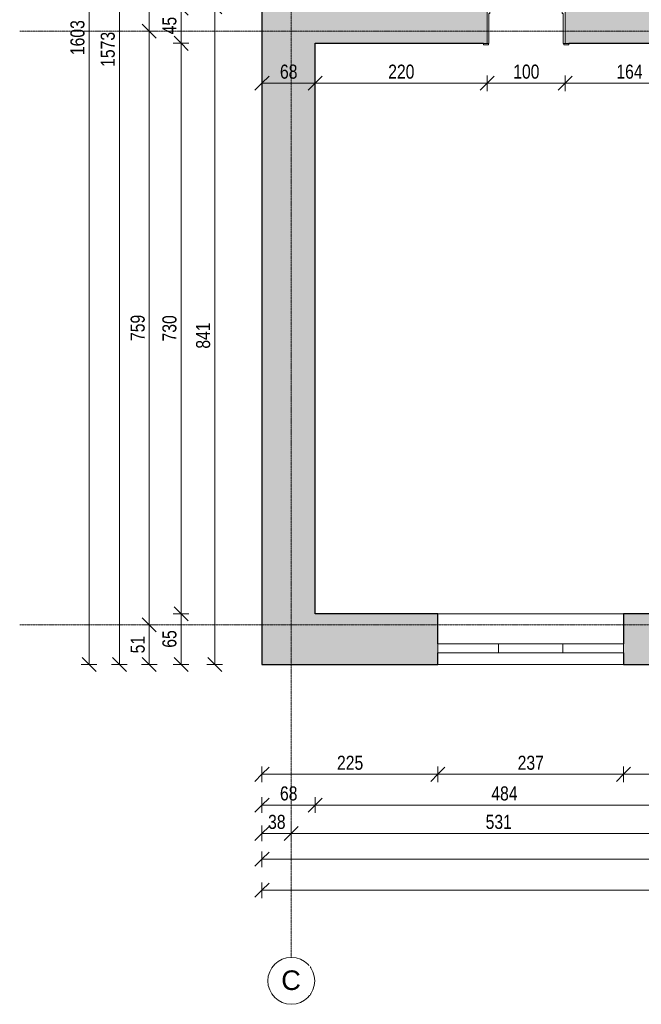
# Model space of a CAD drawing. Header units: centimetres. Extents: x 14811 to 18313, y -10850 to -8539.
# Tile 1 of 13: x 14811 to 15606, y -10850 to -9591. Entities that reach past the tile are written whole.
import ezdxf

# ---------------------------------------------------------------- set-up
doc = ezdxf.new("R2010")
doc.units = ezdxf.units.CM
doc.linetypes.add('Linia siatki', pattern=[0.9925, 0.47, -0.2175, 0.0875, -0.2175])
for name, color, linetype, lineweight in [('A-ANNO-DIMS', 211, 'Continuous', 9), ('A-ANNO-DIMS-100', 211, 'Continuous', 9), ('A-DOOR', 31, 'Continuous', 9), ('A-DOOR-FRAM', 31, 'Continuous', 18), ('A-GLAZ', 151, 'Continuous', 9), ('A-WALL', 113, 'Continuous', 9), ('A-WALL-PATT', 111, 'Continuous', 25), ('S-GRID', 1, 'Continuous', 9), ('S-GRID-IDEN', 1, 'Continuous', 9)]:
    doc.layers.add(name, color=color, linetype=linetype, lineweight=lineweight)
doc.styles.add('Arial', font='arial.ttf', dxfattribs={"height": 25})
doc.styles.add('Arial_2', font='arial.ttf', dxfattribs={"width": 0.8, "height": 18})
doc.dimstyles.new('Przekątna_-_1_8_mm_Arial', dxfattribs={"dimscale": 30.48, "dimtxt": 18.364669, "dimasz": 0.590551, "dimexe": 0.328084, "dimexo": 0.0625, "dimgap": 0.016404, "dimtad": 1, "dimdec": 0, "dimdsep": 46, "dimtxsty": 'Arial_2', "dimblk1": 'OBLIQUE', "dimblk2": 'OBLIQUE', "dimsah": 1, "dimcen": 0.09, "dimazin": 0, "dimtfac": 1, "dimtdec": 4, "dimtix": 1, "dimtmove": 0, "dimatfit": 3, "dimfxl": 0.328084, "dimfxlon": 1, "dimtvp": 1, "dimtolj": 1, "dimtzin": 0, "dimarcsym": 2})

# ---------------------------------------------------------------- blocks, each defined once
blk = doc.blocks.new('wewnetrzne dwupanelowe - 900 x 2100mm-456959-4_Poziom piętra inwentaryzacja')
at = {"layer": 'A-DOOR'}
for p, q in [((-54.635, 24.8175), (-48.135, 24.8175)), ((-54.635, 22.8175), (-54.635, 24.8175)), ((-48.135, 22.8175), (-54.635, 22.8175)), ((-48.135, 24.8175), (-48.135, 22.8175)), ((48.135, 24.8175), (54.635, 24.8175)), ((48.135, 22.8175), (48.135, 24.8175)), ((54.635, 22.8175), (48.135, 22.8175)), ((54.635, 24.8175), (54.635, 22.8175)), ((-54.635, -22.1825), (-48.135, -22.1825)), ((-54.635, -24.1825), (-54.635, -22.1825)), ((-48.135, -24.1825), (-54.635, -24.1825)), ((-48.135, -22.1825), (-48.135, -24.1825)), ((48.135, -22.1825), (54.635, -22.1825)), ((48.135, -24.1825), (48.135, -22.1825)), ((54.635, -24.1825), (48.135, -24.1825)), ((54.635, -22.1825), (54.635, -24.1825))]:
    blk.add_line(p, q, dxfattribs=at)
at = {"layer": 'A-DOOR', "lineweight": 18}
for p, q in [((44, -22.1825), (47.5, -22.1825)), ((44, -117.1825), (44, -22.1825)), ((47.5, -22.1825), (47.5, -117.1825)), ((47.5, -117.1825), (44, -117.1825))]:
    blk.add_line(p, q, dxfattribs=at)
at = {"layer": 'A-DOOR'}
blk.add_arc((47.5, -22.1825), 95, 180, 270, dxfattribs=at)
at = {"layer": 'A-DOOR-FRAM'}
for p, q in [((-50, 22.8175), (-47.5, 22.8175)), ((-50, -22.1825), (-50, 22.8175)), ((-47.5, 22.8175), (-47.5, -15.19)), ((47.5, 22.8175), (50, 22.8175)), ((47.5, -15.19), (47.5, 22.8175)), ((50, 22.8175), (50, -22.1825)), ((-47.5, -22.1825), (-50, -22.1825)), ((-47.5, -15.19), (-46.23, -15.19)), ((-47.5, -18.6825), (-47.5, -22.1825)), ((-46.23, -18.6825), (-47.5, -18.6825)), ((-46.23, -15.19), (-46.23, -18.6825)), ((46.23, -15.19), (47.5, -15.19)), ((46.23, -18.6825), (46.23, -15.19)), ((47.5, -18.6825), (46.23, -18.6825)), ((47.5, -22.1825), (47.5, -18.6825)), ((50, -22.1825), (47.5, -22.1825))]:
    blk.add_line(p, q, dxfattribs=at)
blk = doc.blocks.new('Aluminum_2 szybowe - 160x140-603551-4_Poziom piętra inwentaryzacja')
at = {"layer": 'A-GLAZ'}
for p, q in [((-137.2, 20.2), (22.8, 20.2)), ((-137.2, 8.7), (-137.2, 20.2)), ((22.8, 20.2), (22.8, 8.7)), ((22.8, 8.7), (-137.2, 8.7))]:
    blk.add_line(p, q, dxfattribs=at)
blk = doc.blocks.new('Siatka - M_Symbol siatki - okrąg-11506-4_Poziom piętra inwentaryzacja')
at = {"layer": 'S-GRID-IDEN'}
blk.add_circle((0, 0), 0.3, dxfattribs=at)
blk = doc.blocks.new('DIMBLOCK43-4_Poziom piętra inwentaryzacja')
at = {"layer": 'A-ANNO-DIMS-100'}
for p, q in [((15120.6, -10556.1), (15120.6, -10546.1)), ((15120.6, -10556.1), (15129.6, -10547.1)), ((15345.6, -10556.1), (15345.6, -10546.1)), ((15345.6, -10556.1), (15354.6, -10547.1)), ((15120.6, -10556.1), (15111.6, -10565.1)), ((15120.6, -10556.1), (15345.6, -10556.1)), ((15120.6, -10556.1), (15120.6, -10566.1)), ((15345.6, -10556.1), (15336.6, -10565.1)), ((15345.6, -10556.1), (15345.6, -10566.1))]:
    blk.add_line(p, q, dxfattribs=at)
at = {"layer": 'A-ANNO-DIMS-100', "color": 0, "insert": (15216.6, -10532.3), "char_height": 18, "width": 39.668, "attachment_point": 1, "line_spacing_factor": 0.941778, "style": 'Arial_2'}
blk.add_mtext('225', dxfattribs=at)
blk = doc.blocks.new('_Oblique')
at = {"color": 0, "linetype": 'ByBlock', "lineweight": -2}
blk.add_line((-0.5, -0.5), (0.5, 0.5), dxfattribs=at)
blk = doc.blocks.new('DIMBLOCK44-4_Poziom piętra inwentaryzacja')
at = {"layer": 'A-ANNO-DIMS-100'}
for p, q in [((15345.6, -10556.1), (15345.6, -10546.1)), ((15345.6, -10556.1), (15354.6, -10547.1)), ((15583.1, -10556.1), (15583.1, -10546.1)), ((15583.1, -10556.1), (15592.1, -10547.1)), ((15345.6, -10556.1), (15336.6, -10565.1)), ((15345.6, -10556.1), (15583.1, -10556.1)), ((15345.6, -10556.1), (15345.6, -10566.1)), ((15583.1, -10556.1), (15574.1, -10565.1)), ((15583.1, -10556.1), (15583.1, -10566.1))]:
    blk.add_line(p, q, dxfattribs=at)
at = {"layer": 'A-ANNO-DIMS-100', "color": 0, "insert": (15447.8, -10532.3), "char_height": 18, "width": 39.668, "attachment_point": 1, "line_spacing_factor": 0.941778, "style": 'Arial_2'}
blk.add_mtext('237', dxfattribs=at)
blk = doc.blocks.new('DIMBLOCK45-4_Poziom piętra inwentaryzacja')
at = {"layer": 'A-ANNO-DIMS-100'}
for p, q in [((15583.1, -10556.1), (15583.1, -10546.1)), ((15583.1, -10556.1), (15592.1, -10547.1)), ((15758.6, -10556.1), (15758.6, -10546.1)), ((15758.6, -10556.1), (15767.6, -10547.1)), ((15583.1, -10556.1), (15574.1, -10565.1)), ((15583.1, -10556.1), (15758.6, -10556.1)), ((15583.1, -10556.1), (15583.1, -10566.1)), ((15758.6, -10556.1), (15749.6, -10565.1)), ((15758.6, -10556.1), (15758.6, -10566.1))]:
    blk.add_line(p, q, dxfattribs=at)
at = {"layer": 'A-ANNO-DIMS-100', "color": 0, "insert": (15654.3, -10532.3), "char_height": 18, "width": 39.668, "attachment_point": 1, "line_spacing_factor": 0.941778, "style": 'Arial_2'}
blk.add_mtext('176', dxfattribs=at)
blk = doc.blocks.new('DIMBLOCK60-4_Poziom piętra inwentaryzacja')
at = {"layer": 'A-ANNO-DIMS-100'}
for p, q in [((15120.6, -10595.4), (15120.6, -10585.4)), ((15120.6, -10595.4), (15129.6, -10586.4)), ((15188.6, -10595.4), (15188.6, -10585.4)), ((15188.6, -10595.4), (15197.6, -10586.4)), ((15120.6, -10595.4), (15111.6, -10604.4)), ((15120.6, -10595.4), (15188.6, -10595.4)), ((15120.6, -10595.4), (15120.6, -10605.4)), ((15188.6, -10595.4), (15179.6, -10604.4)), ((15188.6, -10595.4), (15188.6, -10605.4))]:
    blk.add_line(p, q, dxfattribs=at)
at = {"layer": 'A-ANNO-DIMS-100', "color": 0, "insert": (15143.6, -10571.5), "char_height": 18, "width": 26.445, "attachment_point": 1, "line_spacing_factor": 0.941778, "style": 'Arial_2'}
blk.add_mtext('68', dxfattribs=at)
blk = doc.blocks.new('DIMBLOCK61-4_Poziom piętra inwentaryzacja')
at = {"layer": 'A-ANNO-DIMS-100'}
for p, q in [((15188.6, -10595.4), (15188.6, -10585.4)), ((15188.6, -10595.4), (15197.6, -10586.4)), ((15672.6, -10595.4), (15672.6, -10585.4)), ((15672.6, -10595.4), (15681.6, -10586.4)), ((15188.6, -10595.4), (15179.6, -10604.4)), ((15188.6, -10595.4), (15672.6, -10595.4)), ((15188.6, -10595.4), (15188.6, -10605.4)), ((15672.6, -10595.4), (15663.6, -10604.4)), ((15672.6, -10595.4), (15672.6, -10605.4))]:
    blk.add_line(p, q, dxfattribs=at)
at = {"layer": 'A-ANNO-DIMS-100', "color": 0, "insert": (15414.1, -10571.5), "char_height": 18, "width": 39.668, "attachment_point": 1, "line_spacing_factor": 0.941778, "style": 'Arial_2'}
blk.add_mtext('484', dxfattribs=at)
blk = doc.blocks.new('DIMBLOCK71-4_Poziom piętra inwentaryzacja')
at = {"layer": 'A-ANNO-DIMS-100'}
for p, q in [((15120.6, -10631.7), (15120.6, -10621.7)), ((15120.6, -10631.7), (15129.6, -10622.7)), ((15158.1, -10631.7), (15158.1, -10621.7)), ((15158.1, -10631.7), (15167.1, -10622.7)), ((15120.6, -10631.7), (15111.6, -10640.7)), ((15120.6, -10631.7), (15158.1, -10631.7)), ((15120.6, -10631.7), (15120.6, -10641.7)), ((15158.1, -10631.7), (15149.1, -10640.7)), ((15158.1, -10631.7), (15158.1, -10641.7))]:
    blk.add_line(p, q, dxfattribs=at)
at = {"layer": 'A-ANNO-DIMS-100', "color": 0, "insert": (15128.4, -10607.9), "char_height": 18, "width": 26.445, "attachment_point": 1, "line_spacing_factor": 0.941778, "style": 'Arial_2'}
blk.add_mtext('38', dxfattribs=at)
blk = doc.blocks.new('DIMBLOCK72-4_Poziom piętra inwentaryzacja')
at = {"layer": 'A-ANNO-DIMS-100'}
for p, q in [((15158.1, -10631.7), (15158.1, -10621.7)), ((15158.1, -10631.7), (15167.1, -10622.7)), ((15688.6, -10631.7), (15688.6, -10621.7)), ((15688.6, -10631.7), (15697.6, -10622.7)), ((15158.1, -10631.7), (15149.1, -10640.7)), ((15158.1, -10631.7), (15688.6, -10631.7)), ((15158.1, -10631.7), (15158.1, -10641.7)), ((15688.6, -10631.7), (15679.6, -10640.7)), ((15688.6, -10631.7), (15688.6, -10641.7))]:
    blk.add_line(p, q, dxfattribs=at)
at = {"layer": 'A-ANNO-DIMS-100', "color": 0, "insert": (15406.8, -10607.9), "char_height": 18, "width": 39.668, "attachment_point": 1, "line_spacing_factor": 0.941778, "style": 'Arial_2'}
blk.add_mtext('531', dxfattribs=at)
blk = doc.blocks.new('DIMBLOCK79-4_Poziom piętra inwentaryzacja')
at = {"layer": 'A-ANNO-DIMS-100'}
for p, q in [((15120.6, -10664.7), (15111.6, -10673.7)), ((15120.6, -10664.7), (15120.6, -10654.7)), ((15120.6, -10664.7), (15129.6, -10655.7)), ((15120.6, -10664.7), (16239.6, -10664.7)), ((15120.6, -10664.7), (15120.6, -10674.7)), ((16239.6, -10664.7), (16230.6, -10673.7)), ((16239.6, -10664.7), (16239.6, -10654.7)), ((16239.6, -10664.7), (16248.6, -10655.7)), ((16239.6, -10664.7), (16239.6, -10674.7))]:
    blk.add_line(p, q, dxfattribs=at)
at = {"layer": 'A-ANNO-DIMS-100', "color": 0, "insert": (15658.1, -10640.8), "char_height": 18, "width": 52.89, "attachment_point": 1, "line_spacing_factor": 0.941778, "style": 'Arial_2'}
blk.add_mtext('1119', dxfattribs=at)
blk = doc.blocks.new('DIMBLOCK82-4_Poziom piętra inwentaryzacja')
at = {"layer": 'A-ANNO-DIMS-100'}
for p, q in [((15120.6, -10704.4), (15120.6, -10694.4)), ((15120.6, -10704.4), (15129.6, -10695.4)), ((17920.6, -10704.4), (17920.6, -10694.4)), ((17920.6, -10704.4), (17929.6, -10695.4)), ((15120.6, -10704.4), (15111.6, -10713.4)), ((15120.6, -10704.4), (17920.6, -10704.4)), ((15120.6, -10704.4), (15120.6, -10714.4)), ((17920.6, -10704.4), (17911.6, -10713.4)), ((17920.6, -10704.4), (17920.6, -10714.4))]:
    blk.add_line(p, q, dxfattribs=at)
at = {"layer": 'A-ANNO-DIMS-100', "color": 0, "insert": (16498.6, -10680.5), "char_height": 18, "width": 52.89, "attachment_point": 1, "line_spacing_factor": 0.941778, "style": 'Arial_2'}
blk.add_mtext('2800', dxfattribs=at)
blk = doc.blocks.new('DIMBLOCK83-4_Poziom piętra inwentaryzacja')
at = {"layer": 'A-ANNO-DIMS-100'}
for p, q in [((15060.1, -9574.5), (15051.1, -9565.5)), ((15060.1, -9574.5), (15050.1, -9574.5)), ((15060.1, -10415.7), (15060.1, -9574.5)), ((15060.1, -9574.5), (15069.1, -9583.5)), ((15060.1, -9574.5), (15070.1, -9574.5)), ((15060.1, -10415.7), (15051.1, -10406.7)), ((15060.1, -10415.7), (15050.1, -10415.7)), ((15060.1, -10415.7), (15069.1, -10424.7)), ((15060.1, -10415.7), (15070.1, -10415.7))]:
    blk.add_line(p, q, dxfattribs=at)
at = {"layer": 'A-ANNO-DIMS-100', "color": 0, "insert": (15036.2, -10011.7), "char_height": 18, "width": 39.668, "attachment_point": 1, "rotation": 90, "line_spacing_factor": 0.941778, "style": 'Arial_2'}
blk.add_mtext('841', dxfattribs=at)
blk = doc.blocks.new('DIMBLOCK92-4_Poziom piętra inwentaryzacja')
at = {"layer": 'A-ANNO-DIMS-100'}
for p, q in [((15017, -9576.2), (15008, -9567.2)), ((15017, -9576.2), (15007, -9576.2)), ((15017, -9576.2), (15017, -9621.2)), ((15017, -9576.2), (15026, -9585.2)), ((15017, -9576.2), (15027, -9576.2)), ((15017, -9621.2), (15008, -9612.2)), ((15017, -9621.2), (15007, -9621.2)), ((15017, -9621.2), (15026, -9630.2)), ((15017, -9621.2), (15027, -9621.2))]:
    blk.add_line(p, q, dxfattribs=at)
at = {"layer": 'A-ANNO-DIMS-100', "color": 0, "insert": (14993.1, -9609.7), "char_height": 18, "width": 26.445, "attachment_point": 1, "rotation": 90, "line_spacing_factor": 0.941778, "style": 'Arial_2'}
blk.add_mtext('45', dxfattribs=at)
blk = doc.blocks.new('DIMBLOCK93-4_Poziom piętra inwentaryzacja')
at = {"layer": 'A-ANNO-DIMS-100'}
for p, q in [((15017, -9621.2), (15008, -9612.2)), ((15017, -9621.2), (15007, -9621.2)), ((15017, -9621.2), (15017, -10350.7)), ((15017, -9621.2), (15026, -9630.2)), ((15017, -9621.2), (15027, -9621.2)), ((15017, -10350.7), (15007, -10350.7)), ((15017, -10350.7), (15008, -10341.7)), ((15017, -10350.7), (15026, -10359.7)), ((15017, -10350.7), (15027, -10350.7))]:
    blk.add_line(p, q, dxfattribs=at)
at = {"layer": 'A-ANNO-DIMS-100', "color": 0, "insert": (14993.1, -10002.5), "char_height": 18, "width": 39.668, "attachment_point": 1, "rotation": 90, "line_spacing_factor": 0.941778, "style": 'Arial_2'}
blk.add_mtext('730', dxfattribs=at)
blk = doc.blocks.new('DIMBLOCK94-4_Poziom piętra inwentaryzacja')
at = {"layer": 'A-ANNO-DIMS-100'}
for p, q in [((15017, -10350.7), (15007, -10350.7)), ((15017, -10350.7), (15008, -10341.7)), ((15017, -10350.7), (15017, -10415.7)), ((15017, -10350.7), (15026, -10359.7)), ((15017, -10350.7), (15027, -10350.7)), ((15017, -10415.7), (15008, -10406.7)), ((15017, -10415.7), (15007, -10415.7)), ((15017, -10415.7), (15026, -10424.7)), ((15017, -10415.7), (15027, -10415.7))]:
    blk.add_line(p, q, dxfattribs=at)
at = {"layer": 'A-ANNO-DIMS-100', "color": 0, "insert": (14993.1, -10394.2), "char_height": 18, "width": 26.445, "attachment_point": 1, "rotation": 90, "line_spacing_factor": 0.941778, "style": 'Arial_2'}
blk.add_mtext('65', dxfattribs=at)
blk = doc.blocks.new('DIMBLOCK97-4_Poziom piętra inwentaryzacja')
at = {"layer": 'A-ANNO-DIMS-100'}
for p, q in [((14976.3, -9368.7), (14966.3, -9368.7)), ((14976.3, -9368.7), (14967.3, -9359.7)), ((14976.3, -9368.7), (14976.3, -9605.7)), ((14976.3, -9368.7), (14985.3, -9377.7)), ((14976.3, -9368.7), (14986.3, -9368.7)), ((14976.3, -9605.7), (14966.3, -9605.7)), ((14976.3, -9605.7), (14967.3, -9596.7)), ((14976.3, -9605.7), (14985.3, -9614.7)), ((14976.3, -9605.7), (14986.3, -9605.7))]:
    blk.add_line(p, q, dxfattribs=at)
at = {"layer": 'A-ANNO-DIMS-100', "color": 0, "insert": (14952.5, -9503.7), "char_height": 18, "width": 39.668, "attachment_point": 1, "rotation": 90, "line_spacing_factor": 0.941778, "style": 'Arial_2'}
blk.add_mtext('237', dxfattribs=at)
blk = doc.blocks.new('DIMBLOCK98-4_Poziom piętra inwentaryzacja')
at = {"layer": 'A-ANNO-DIMS-100'}
for p, q in [((14976.3, -9605.7), (14966.3, -9605.7)), ((14976.3, -9605.7), (14967.3, -9596.7)), ((14976.3, -9605.7), (14976.3, -10365)), ((14976.3, -9605.7), (14985.3, -9614.7)), ((14976.3, -9605.7), (14986.3, -9605.7)), ((14976.3, -10365), (14967.3, -10356)), ((14976.3, -10365), (14966.3, -10365)), ((14976.3, -10365), (14985.3, -10374)), ((14976.3, -10365), (14986.3, -10365))]:
    blk.add_line(p, q, dxfattribs=at)
at = {"layer": 'A-ANNO-DIMS-100', "color": 0, "insert": (14952.5, -10001.9), "char_height": 18, "width": 39.668, "attachment_point": 1, "rotation": 90, "line_spacing_factor": 0.941778, "style": 'Arial_2'}
blk.add_mtext('759', dxfattribs=at)
blk = doc.blocks.new('DIMBLOCK99-4_Poziom piętra inwentaryzacja')
at = {"layer": 'A-ANNO-DIMS-100'}
for p, q in [((14976.3, -10365), (14967.3, -10356)), ((14976.3, -10365), (14966.3, -10365)), ((14976.3, -10365), (14976.3, -10415.7)), ((14976.3, -10365), (14985.3, -10374)), ((14976.3, -10365), (14986.3, -10365)), ((14976.3, -10415.7), (14967.3, -10406.7)), ((14976.3, -10415.7), (14966.3, -10415.7)), ((14976.3, -10415.7), (14985.3, -10424.7)), ((14976.3, -10415.7), (14986.3, -10415.7))]:
    blk.add_line(p, q, dxfattribs=at)
at = {"layer": 'A-ANNO-DIMS-100', "color": 0, "insert": (14952.5, -10401.4), "char_height": 18, "width": 26.445, "attachment_point": 1, "rotation": 90, "line_spacing_factor": 0.941778, "style": 'Arial_2'}
blk.add_mtext('51', dxfattribs=at)
blk = doc.blocks.new('DIMBLOCK101-4_Poziom piętra inwentaryzacja')
at = {"layer": 'A-ANNO-DIMS-100'}
for p, q in [((14938.1, -8842.7), (14929.1, -8833.7)), ((14938.1, -8842.7), (14928.1, -8842.7)), ((14938.1, -8842.7), (14938.1, -10415.7)), ((14938.1, -8842.7), (14947.1, -8851.7)), ((14938.1, -8842.7), (14948.1, -8842.7)), ((14938.1, -10415.7), (14929.1, -10406.7)), ((14938.1, -10415.7), (14928.1, -10415.7)), ((14938.1, -10415.7), (14947.1, -10424.7)), ((14938.1, -10415.7), (14948.1, -10415.7))]:
    blk.add_line(p, q, dxfattribs=at)
at = {"layer": 'A-ANNO-DIMS-100', "color": 0, "insert": (14914.2, -9651.3), "char_height": 18, "width": 52.89, "attachment_point": 1, "rotation": 90, "line_spacing_factor": 0.941778, "style": 'Arial_2'}
blk.add_mtext('1573', dxfattribs=at)
blk = doc.blocks.new('DIMBLOCK102-4_Poziom piętra inwentaryzacja')
at = {"layer": 'A-ANNO-DIMS-100'}
for p, q in [((14899.3, -8812.7), (14889.3, -8812.7)), ((14899.3, -8812.7), (14890.3, -8803.7)), ((14899.3, -8812.7), (14899.3, -10415.7)), ((14899.3, -8812.7), (14908.3, -8821.7)), ((14899.3, -8812.7), (14909.3, -8812.7)), ((14899.3, -10415.7), (14890.3, -10406.7)), ((14899.3, -10415.7), (14889.3, -10415.7)), ((14899.3, -10415.7), (14908.3, -10424.7)), ((14899.3, -10415.7), (14909.3, -10415.7))]:
    blk.add_line(p, q, dxfattribs=at)
at = {"layer": 'A-ANNO-DIMS-100', "color": 0, "insert": (14875.4, -9636.3), "char_height": 18, "width": 52.89, "attachment_point": 1, "rotation": 90, "line_spacing_factor": 0.941778, "style": 'Arial_2'}
blk.add_mtext('1603', dxfattribs=at)
blk = doc.blocks.new('DIMBLOCK123-4_Poziom piętra inwentaryzacja')
at = {"layer": 'A-ANNO-DIMS-100'}
for p, q in [((15120.6, -9672.3), (15120.6, -9662.3)), ((15120.6, -9672.3), (15129.6, -9663.3)), ((15188.6, -9672.3), (15188.6, -9662.3)), ((15188.6, -9672.3), (15197.6, -9663.3)), ((15120.6, -9672.3), (15111.6, -9681.3)), ((15120.6, -9672.3), (15188.6, -9672.3)), ((15120.6, -9672.3), (15120.6, -9682.3)), ((15188.6, -9672.3), (15179.6, -9681.3)), ((15188.6, -9672.3), (15188.6, -9682.3))]:
    blk.add_line(p, q, dxfattribs=at)
at = {"layer": 'A-ANNO-DIMS-100', "color": 0, "insert": (15143.6, -9648.4), "char_height": 18, "width": 26.445, "attachment_point": 1, "line_spacing_factor": 0.941778, "style": 'Arial_2'}
blk.add_mtext('68', dxfattribs=at)
blk = doc.blocks.new('DIMBLOCK124-4_Poziom piętra inwentaryzacja')
at = {"layer": 'A-ANNO-DIMS-100'}
for p, q in [((15188.6, -9672.3), (15188.6, -9662.3)), ((15188.6, -9672.3), (15197.6, -9663.3)), ((15408.6, -9672.3), (15408.6, -9662.3)), ((15408.6, -9672.3), (15417.6, -9663.3)), ((15188.6, -9672.3), (15179.6, -9681.3)), ((15188.6, -9672.3), (15408.6, -9672.3)), ((15188.6, -9672.3), (15188.6, -9682.3)), ((15408.6, -9672.3), (15399.6, -9681.3)), ((15408.6, -9672.3), (15408.6, -9682.3))]:
    blk.add_line(p, q, dxfattribs=at)
at = {"layer": 'A-ANNO-DIMS-100', "color": 0, "insert": (15282.1, -9648.4), "char_height": 18, "width": 39.668, "attachment_point": 1, "line_spacing_factor": 0.941778, "style": 'Arial_2'}
blk.add_mtext('220', dxfattribs=at)
blk = doc.blocks.new('DIMBLOCK125-4_Poziom piętra inwentaryzacja')
at = {"layer": 'A-ANNO-DIMS-100'}
for p, q in [((15408.6, -9672.3), (15408.6, -9662.3)), ((15408.6, -9672.3), (15417.6, -9663.3)), ((15508.6, -9672.3), (15508.6, -9662.3)), ((15508.6, -9672.3), (15517.6, -9663.3)), ((15408.6, -9672.3), (15399.6, -9681.3)), ((15408.6, -9672.3), (15508.6, -9672.3)), ((15408.6, -9672.3), (15408.6, -9682.3)), ((15508.6, -9672.3), (15499.6, -9681.3)), ((15508.6, -9672.3), (15508.6, -9682.3))]:
    blk.add_line(p, q, dxfattribs=at)
at = {"layer": 'A-ANNO-DIMS-100', "color": 0, "insert": (15442.1, -9648.4), "char_height": 18, "width": 39.668, "attachment_point": 1, "line_spacing_factor": 0.941778, "style": 'Arial_2'}
blk.add_mtext('100', dxfattribs=at)
blk = doc.blocks.new('DIMBLOCK126-4_Poziom piętra inwentaryzacja')
at = {"layer": 'A-ANNO-DIMS-100'}
for p, q in [((15508.6, -9672.3), (15508.6, -9662.3)), ((15508.6, -9672.3), (15517.6, -9663.3)), ((15672.6, -9672.3), (15672.6, -9662.3)), ((15672.6, -9672.3), (15681.6, -9663.3)), ((15508.6, -9672.3), (15499.6, -9681.3)), ((15508.6, -9672.3), (15672.6, -9672.3)), ((15508.6, -9672.3), (15508.6, -9682.3)), ((15672.6, -9672.3), (15663.6, -9681.3)), ((15672.6, -9672.3), (15672.6, -9682.3))]:
    blk.add_line(p, q, dxfattribs=at)
at = {"layer": 'A-ANNO-DIMS-100', "color": 0, "insert": (15574.1, -9648.4), "char_height": 18, "width": 39.668, "attachment_point": 1, "line_spacing_factor": 0.941778, "style": 'Arial_2'}
blk.add_mtext('164', dxfattribs=at)

msp = doc.modelspace()

# ---------------------------------------------------------------- hatches: boundary and pattern name
at = {"layer": 'A-WALL-PATT', "lineweight": 9}
h = msp.add_hatch(color=256, dxfattribs=at)
h.paths.add_polyline_path([(15120.6, -10415.7), (15188.6, -10415.7), (15188.6, -9574.5), (15120.6, -9574.5), (15120.6, -10193.7)])
h.paths.add_polyline_path([(15120.6, -9384.5), (15188.6, -9384.5), (15188.6, -8842.7), (15120.6, -8842.7), (15120.6, -9035.6)])
h = msp.add_hatch(color=256, dxfattribs=at)
h.paths.add_polyline_path([(16193.6, -9621.2), (16193.6, -9576.2), (15983.6, -9576.2), (15983.6, -9621.2), (15988.3, -9621.2)])
h.paths.add_polyline_path([(15883.6, -9621.2), (15883.6, -9576.2), (15508.6, -9576.2), (15508.6, -9621.2), (15879, -9621.2)])
h.paths.add_polyline_path([(15408.6, -9621.2), (15408.6, -9576.2), (15188.6, -9576.2), (15188.6, -9621.2), (15404, -9621.2)])
h = msp.add_hatch(color=256, dxfattribs=at)
h.paths.add_polyline_path([(15679.6, -10415.7), (15679.6, -10350.7), (15583.1, -10350.7), (15583.1, -10415.7), (15675.9, -10415.7)])
h.paths.add_polyline_path([(15188.6, -10415.7), (15345.6, -10415.7), (15345.6, -10350.7), (15188.6, -10350.7), (15188.6, -10400.7)])

# ---------------------------------------------------------------- linework, layer by layer
at = {"layer": 'A-WALL', "lineweight": 25}
for p, q in [((15120.6, -9574.5), (15120.6, -10415.7)), ((15188.6, -10350.7), (15188.6, -9621.2)), ((15188.6, -9621.2), (15404, -9621.2)), ((15513.3, -9621.2), (15672.6, -9621.2)), ((15345.6, -10350.7), (15188.6, -10350.7)), ((15345.6, -10389.3), (15345.6, -10350.7)), ((15672.6, -10350.7), (15583.1, -10350.7)), ((15583.1, -10350.7), (15583.1, -10389.3)), ((15345.6, -10415.7), (15345.6, -10400.7)), ((15583.1, -10400.7), (15583.1, -10415.7)), ((15120.6, -10415.7), (15345.6, -10415.7)), ((15583.1, -10415.7), (15758.6, -10415.7))]:
    msp.add_line(p, q, dxfattribs=at)
at = {"layer": 'A-WALL'}
for p, q in [((15345.6, -10350.7), (15583.1, -10350.7)), ((15583.1, -10415.7), (15345.6, -10415.7))]:
    msp.add_line(p, q, dxfattribs=at)
at = {"layer": 'S-GRID', "linetype": 'Linia siatki'}
for p, q in [((15158.1, -8538.7), (15158.1, -10790.2)), ((14810.5, -9605.7), (18252.6, -9605.7)), ((14810.5, -10365), (18252.6, -10365))]:
    msp.add_line(p, q, dxfattribs=at)

# ---------------------------------------------------------------- block references
at = {"layer": 'A-DOOR', "rotation": 180}
msp.add_blockref('wewnetrzne dwupanelowe - 900 x 2100mm-456959-4_Poziom piętra inwentaryzacja', (15458.6, -9598.4), dxfattribs=at)
at = {"layer": 'A-GLAZ', "rotation": 180}
for p in [(15368.5, -10380.6), (15445.9, -10380.6)]:
    msp.add_blockref('Aluminum_2 szybowe - 160x140-603551-4_Poziom piętra inwentaryzacja', p, dxfattribs=at)
at = {"layer": 'S-GRID-IDEN', "xscale": 99.99999999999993, "yscale": 99.99999999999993, "zscale": 99.99999999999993, "rotation": 180}
msp.add_blockref('Siatka - M_Symbol siatki - okrąg-11506-4_Poziom piętra inwentaryzacja', (15158.1, -10820.2), dxfattribs=at)

# ---------------------------------------------------------------- dimensions: what is measured, and where the dimension line sits
at = {"layer": 'A-ANNO-DIMS'}
for base, p1, p2, override, picture, middle in [((14899.3, -10415.7), (14909.3, -8812.7), (14909.3, -10415.7), {"dimpost": '<>', "dimfxl": 1603}, 'DIMBLOCK102-4_Poziom piętra inwentaryzacja', (14889.6, -9614.2)), ((14938.1, -10415.7), (14948.1, -8842.7), (14948.1, -10415.7), {"dimpost": '<>', "dimfxl": 1573}, 'DIMBLOCK101-4_Poziom piętra inwentaryzacja', (14928.4, -9629.2)), ((14976.3, -9605.7), (14986.3, -9368.7), (14986.3, -9605.7), {"dimpost": '<>', "dimfxl": 237}, 'DIMBLOCK97-4_Poziom piętra inwentaryzacja', (14966.6, -9487.2)), ((15017, -9621.2), (15027, -9576.2), (15027, -9621.2), {"dimpost": '<>', "dimfxl": 45}, 'DIMBLOCK92-4_Poziom piętra inwentaryzacja', (15007.4, -9598.7)), ((15060.1, -9574.5), (15070.1, -10415.7), (15070.1, -9574.5), {"dimpost": '<>', "dimfxl": 841.17}, 'DIMBLOCK83-4_Poziom piętra inwentaryzacja', (15050.4, -9995.1)), ((14976.3, -10365), (14986.3, -9605.7), (14986.3, -10365), {"dimpost": '<>', "dimfxl": 759.25}, 'DIMBLOCK98-4_Poziom piętra inwentaryzacja', (14966.7, -9985.3)), ((15017.0174248, -10350.7148915), (15027.0174248, -9621.2148915), (15027.0174248, -10350.7148915), {"dimpost": '<>', "dimfxl": 729.5}, 'DIMBLOCK93-4_Poziom piętra inwentaryzacja', (15007.3209718, -9985.9648915)), ((15017, -10415.7), (15027, -10350.7), (15027, -10415.7), {"dimpost": '<>', "dimfxl": 65}, 'DIMBLOCK94-4_Poziom piętra inwentaryzacja', (15007.3, -10383.2)), ((14976.3, -10415.7), (14986.3, -10365), (14986.3, -10415.7), {"dimpost": '<>', "dimfxl": 50.75}, 'DIMBLOCK99-4_Poziom piętra inwentaryzacja', (14966.7, -10390.3))]:
    dim = msp.add_linear_dim(base=base, p1=p1, p2=p2, angle=90, dimstyle='Przekątna_-_1_8_mm_Arial', override=override, dxfattribs=at)
    dim.commit()
    dim.dimension.update_dxf_attribs({"geometry": picture, "text_midpoint": middle})
for base, p1, p2, override, picture, middle in [((15188.6, -9672.3), (15120.6, -9662.3), (15188.6, -9662.3), {"dimpost": '<>', "dimfxl": 68}, 'DIMBLOCK123-4_Poziom piętra inwentaryzacja', (15154.6, -9662.6)), ((15408.6, -9672.3), (15188.6, -9662.3), (15408.6, -9662.3), {"dimpost": '<>', "dimfxl": 220}, 'DIMBLOCK124-4_Poziom piętra inwentaryzacja', (15298.6, -9662.6)), ((15508.6, -9672.3), (15408.6, -9662.3), (15508.6, -9662.3), {"dimpost": '<>', "dimfxl": 100}, 'DIMBLOCK125-4_Poziom piętra inwentaryzacja', (15458.6, -9662.6)), ((15672.6, -9672.3), (15508.6, -9662.3), (15672.6, -9662.3), {"dimpost": '<>', "dimfxl": 164}, 'DIMBLOCK126-4_Poziom piętra inwentaryzacja', (15590.6, -9662.6)), ((15345.6, -10556.1), (15120.6, -10546.1), (15345.6, -10546.1), {"dimpost": '<>', "dimfxl": 225}, 'DIMBLOCK43-4_Poziom piętra inwentaryzacja', (15233.1, -10546.4)), ((15583.0826, -10556.1298), (15345.6226, -10546.1298), (15583.0826, -10546.1298), {"dimpost": '<>', "dimfxl": 237.46}, 'DIMBLOCK44-4_Poziom piętra inwentaryzacja', (15464.3526, -10546.4333)), ((15758.6226, -10556.1298), (15583.0826, -10546.1298), (15758.6226, -10546.1298), {"dimpost": '<>', "dimfxl": 175.54}, 'DIMBLOCK45-4_Poziom piętra inwentaryzacja', (15670.8526, -10546.4395)), ((15188.6, -10595.4), (15120.6, -10585.4), (15188.6, -10585.4), {"dimpost": '<>', "dimfxl": 68}, 'DIMBLOCK60-4_Poziom piętra inwentaryzacja', (15154.6, -10585.7)), ((15672.6, -10595.4), (15188.6, -10585.4), (15672.6, -10585.4), {"dimpost": '<>', "dimfxl": 484}, 'DIMBLOCK61-4_Poziom piętra inwentaryzacja', (15430.6, -10585.7)), ((15158.1225548, -10631.7446342), (15120.6225548, -10621.7446342), (15158.1225548, -10621.7446342), {"dimpost": '<>', "dimfxl": 37.5}, 'DIMBLOCK71-4_Poziom piętra inwentaryzacja', (15139.3725548, -10622.0481812)), ((15688.6225548, -10631.7446342), (15158.1225548, -10621.7446342), (15688.6225548, -10621.7446342), {"dimpost": '<>', "dimfxl": 530.5}, 'DIMBLOCK72-4_Poziom piętra inwentaryzacja', (15423.3725548, -10622.0481812)), ((16239.6, -10664.7), (15120.6, -10654.7), (16239.6, -10654.7), {"dimpost": '<>', "dimfxl": 1119}, 'DIMBLOCK79-4_Poziom piętra inwentaryzacja', (15680.1, -10655)), ((17920.6, -10704.4), (15120.6, -10694.4), (17920.6, -10694.4), {"dimpost": '<>', "dimfxl": 2800}, 'DIMBLOCK82-4_Poziom piętra inwentaryzacja', (16520.6, -10694.7))]:
    dim = msp.add_linear_dim(base=base, p1=p1, p2=p2, dimstyle='Przekątna_-_1_8_mm_Arial', override=override, dxfattribs=at)
    dim.commit()
    dim.dimension.update_dxf_attribs({"geometry": picture, "text_midpoint": middle})

# ---------------------------------------------------------------- next in the draw order: texts
at = {"layer": 'S-GRID-IDEN', "insert": (15145.2, -10806.9), "char_height": 25, "width": 30.464, "attachment_point": 1, "style": 'Arial', "bg_fill": 3, "box_fill_scale": 1.25, "bg_fill_color": 256, "bg_fill_true_color": 13158600, "bg_fill_transparency": 0}
msp.add_mtext('\\fArial|b0|i0|c238|p34|;C', dxfattribs=at)

doc.saveas('drawing.dxf')
